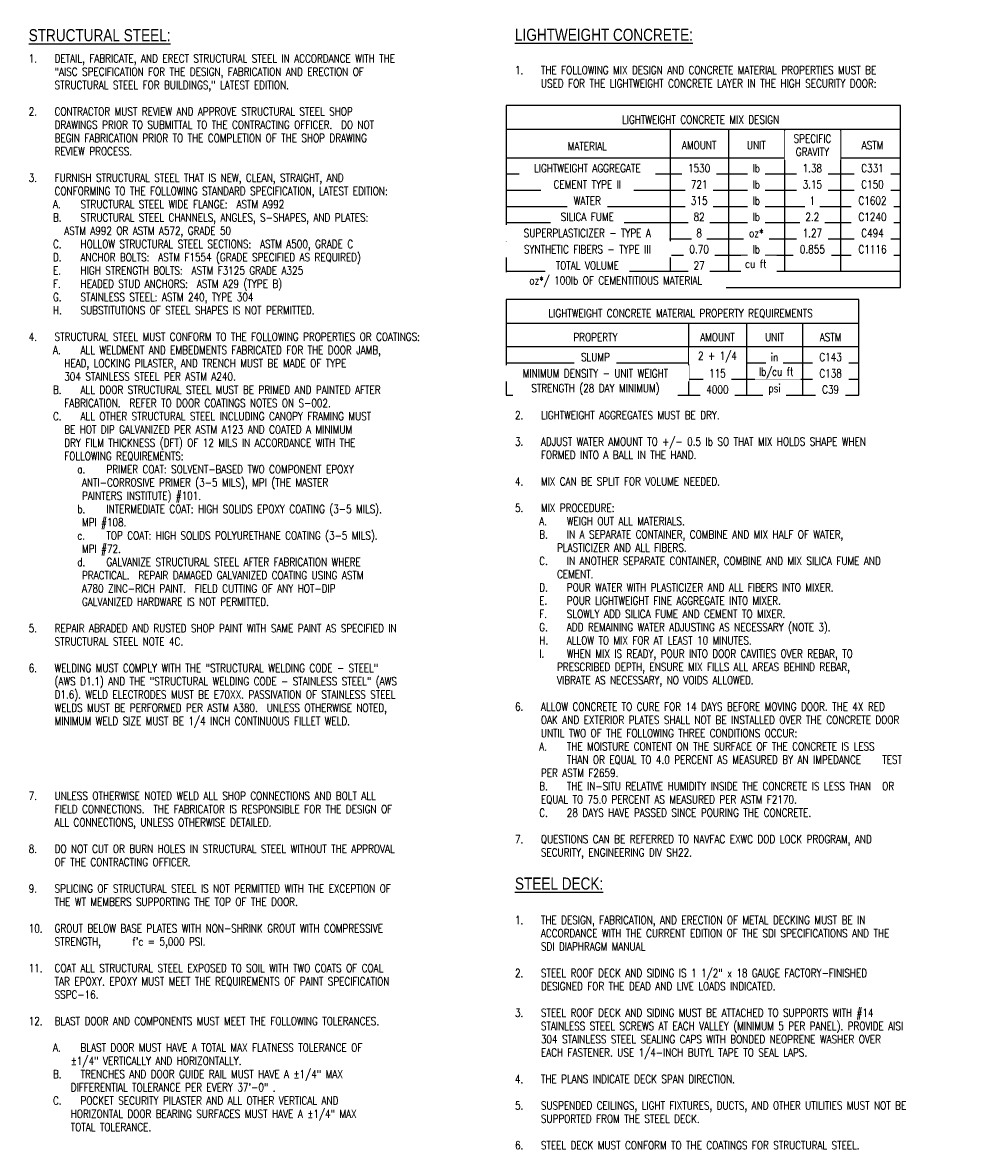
# Model space of a CAD drawing. Header units: inches. Extents: x 1.8 to 31.5, y 29.2 to 46.8.
# Tile 1 of 2: x 1.8 to 16.4, y 29.4 to 46.8. Entities that reach past the tile are written whole.
import ezdxf

# ---------------------------------------------------------------- set-up
doc = ezdxf.new("R2010")
doc.units = ezdxf.units.IN
doc.header["$MEASUREMENT"] = 0
doc.layers.add('A-DETL-THIN', color=1, linetype='Continuous')
doc.layers.add('S-ANNO-NOTE', color=2, linetype='Continuous')
doc.styles.add('Annotative', font='romans.shx', dxfattribs={"width": 0.8, "height": 0.125})
doc.styles.add('TITLES', font='swiss.ttf', dxfattribs={"width": 0.8, "height": 0.25})

msp = doc.modelspace()

# ---------------------------------------------------------------- linework, layer by layer
at = {"layer": 'A-DETL-THIN', "lineweight": -3}
for p, q in [((15.394, 45.541), (9.306, 45.541)), ((9.306, 45.541), (9.306, 42.731)), ((15.394, 42.731), (15.394, 45.541)), ((9.306, 45.176), (15.394, 45.176)), ((11.836, 45.176), (11.836, 42.981)), ((12.735, 45.176), (12.735, 42.981)), ((13.6, 45.176), (13.6, 42.981)), ((14.466, 45.176), (14.466, 42.981)), ((9.306, 44.734), (15.394, 44.734)), ((9.306, 44.484), (15.394, 44.484)), ((9.306, 44.233), (15.394, 44.233)), ((9.306, 43.983), (15.394, 43.983)), ((9.306, 43.733), (15.394, 43.733)), ((9.306, 43.482), (15.394, 43.482)), ((9.306, 43.232), (15.394, 43.232)), ((9.306, 42.981), (15.394, 42.981)), ((9.306, 42.731), (15.394, 42.731)), ((14.747, 42.546), (9.304, 42.546)), ((9.304, 42.546), (9.304, 41.066)), ((14.747, 41.066), (14.747, 42.546)), ((9.304, 42.182), (14.747, 42.182)), ((12.118, 42.182), (12.118, 41.066)), ((13.016, 42.182), (13.016, 41.066)), ((13.882, 42.182), (13.882, 41.066)), ((9.304, 41.817), (14.747, 41.817)), ((9.304, 41.567), (14.747, 41.567)), ((9.304, 41.317), (14.747, 41.317)), ((9.304, 41.066), (14.747, 41.066))]:
    msp.add_line(p, q, dxfattribs=at)

# ---------------------------------------------------------------- texts
at = {"layer": 'S-ANNO-NOTE', "lineweight": -3, "attachment_point": 1, "bg_fill": 2}
for s, insert, char_height, width, line_spacing_factor, style in [('\\pxt0.53333,1.06667,1.6,2.13333,2.66667,3.2,3.73333,4.26667,4.8,5.33333,5.86667,6.4,6.93333,7.46667,8,8.53333,9.06667,9.6,10.13333,10.66667,11.2,11.73333,12.26667,12.8,13.33333,13.86667,14.4,14.93333,15.46667,16,16.53333,17.06667;{\\LSTRUCTURAL STEEL:}', (1.934, 46.719), 0.1875, 6.88976, 0.936439, 'TITLES'), ('\\pxt0.53333,1.06667,1.6,2.13333,2.66667,3.2,3.73333,4.26667,4.8,5.33333,5.86667,6.4,6.93333,7.46667,8,8.53333,9.06667,9.6,10.13333,10.66667,11.2,11.73333,12.26667,12.8,13.33333,13.86667,14.4,14.93333,15.46667,16,16.53333,17.06667;{\\LLIGHTWEIGHT CONCRETE:}', (9.441, 46.726), 0.1875, 6.88976, 0.936439, 'TITLES'), ('\\pxt0.53333,1.06667,1.6,2.13333,2.66667,3.2,3.73333,4.26667,4.8,5.33333,5.86667,6.4,6.93333,7.46667,8,8.53333,9.06667,9.6,10.13333,10.66667,11.2,11.73333,12.26667,12.8,13.33333,13.86667,14.4,14.93333,15.46667,16,16.53333,17.06667;{\\LSTEEL DECK:}', (9.441, 33.622), 0.1875, 6.88976, 0.936439, 'TITLES'), ('\\pxi-3.2,l3.2,t3.2,6.4,9.6,12.8,16,19.2,22.4,25.6,28.8,32,35.2,38.4,41.6,44.8,48,51.2,54.4,57.6,60.8,64,67.2,70.4,73.6,76.8,80,83.2,86.4,89.6,92.8,96,99.2,102.4;1.^ITHE DESIGN, FABRICATION, AND ERECTION OF METAL DECKING MUST BE IN ACCORDANCE WITH THE CURRENT EDITION OF THE SDI SPECIFICATIONS AND THE SDI DIAPHRAGM MANUAL^J\\P2.^ISTEEL ROOF DECK AND SIDING IS 1 1/2" x 18 GAUGE FACTORY-FINISHED DESIGNED FOR THE DEAD AND LIVE LOADS INDICATED.^J\\P3.^ISTEEL ROOF DECK AND SIDING MUST BE ATTACHED TO SUPPORTS WITH #14 STAINLESS STEEL SCREWS AT EACH VALLEY (MINIMUM 5 PER PANEL). PROVIDE AISI 304 STAINLESS STEEL SEALING CAPS WITH BONDED NEOPRENE WASHER OVER EACH FASTENER. USE 1/4-INCH BUTYL TAPE TO SEAL LAPS.^J\\P4.^ITHE PLANS INDICATE DECK SPAN DIRECTION. ^J\\P5.^ISUSPENDED CEILINGS, LIGHT FIXTURES, DUCTS, AND OTHER UTILITIES MUST NOT BE SUPPORTED FROM THE STEEL DECK.^J\\P6.^ISTEEL DECK MUST CONFORM TO THE COATINGS FOR STRUCTURAL STEEL.', (9.441, 33.028), 0.125, 6.55843, 0.981704, 'Annotative')]:
    msp.add_mtext(s, dxfattribs=dict(at, insert=insert, char_height=char_height, width=width, line_spacing_factor=line_spacing_factor, style=style))

# ---------------------------------------------------------------- next in the draw order: texts
at = {"layer": 'S-ANNO-NOTE', "lineweight": -3, "char_height": 0.125, "line_spacing_factor": 0.981704, "style": 'Annotative', "bg_fill": 2}
for s, insert, width, attachment_point in [('\\pxi-3.2,l3.2,t3.2,6.4,9.6,12.8,16,19.2,22.4,25.6,28.8,32,35.2,38.4,41.6,44.8,48,51.2,54.4,57.6,60.8,64,67.2,70.4,73.6,76.8,80,83.2,86.4,89.6,92.8,96,99.2,102.4;1.^IDETAIL, FABRICATE, AND ERECT STRUCTURAL STEEL IN ACCORDANCE WITH THE "AISC SPECIFICATION FOR THE DESIGN, FABRICATION AND ERECTION OF STRUCTURAL STEEL FOR BUILDINGS," LATEST EDITION.  ^J\\P2.^ICONTRACTOR MUST REVIEW AND APPROVE STRUCTURAL STEEL SHOP DRAWINGS PRIOR TO SUBMITTAL TO THE CONTRACTING OFFICER.  DO NOT BEGIN FABRICATION PRIOR TO THE COMPLETION OF THE SHOP DRAWING REVIEW PROCESS.^J\\P3.^IFURNISH STRUCTURAL STEEL THAT IS NEW, CLEAN, STRAIGHT, AND CONFORMING TO THE FOLLOWING STANDARD SPECIFICATION, LATEST EDITION:\\P\\pi-0.2;A.^ISTRUCTURAL STEEL WIDE FLANGE:  ASTM A992\\PB.^ISTRUCTURAL STEEL CHANNELS, ANGLES, S-SHAPES, AND PLATES:   \\P\\pi0,l0,tz;        ASTM A992 OR ASTM A572, GRADE 50\\P\\pi-0.2,l3.2,t3.2,6.4,9.6,12.8,16,19.2,22.4,25.6,28.8,32,35.2,38.4,41.6,44.8,48,51.2,54.4,57.6,60.8,64,67.2,70.4,73.6,76.8,80,83.2,86.4,89.6,92.8,96,99.2,102.4;C.^IHOLLOW STRUCTURAL STEEL SECTIONS:  ASTM A500, GRADE C\\PD.^IANCHOR BOLTS:  ASTM F1554 (GRADE SPECIFIED AS REQUIRED)\\PE.^IHIGH STRENGTH BOLTS:  ASTM F3125 GRADE A325\\PF.^IHEADED STUD ANCHORS:  ASTM A29 (TYPE B)\\PG.^ISTAINLESS STEEL: ASTM 240, TYPE 304\\PH.^ISUBSTITUTIONS OF STEEL SHAPES IS NOT PERMITTED. ^J\\P\\pi-3.2;4.^ISTRUCTURAL STEEL MUST CONFORM TO THE FOLLOWING PROPERTIES OR COATINGS: \\P\\pi-0.2;A.^IALL WELDMENT AND EMBEDMENTS FABRICATED FOR THE DOOR JAMB,  \\P\\pi0,l0,tz;        HEAD, LOCKING PILASTER, AND TRENCH MUST BE MADE OF TYPE \\P        304 STAINLESS STEEL PER ASTM A240.  \\P\\pi-0.2,l3.2,t3.2,6.4,9.6,12.8,16,19.2,22.4,25.6,28.8,32,35.2,38.4,41.6,44.8,48,51.2,54.4,57.6,60.8,64,67.2,70.4,73.6,76.8,80,83.2,86.4,89.6,92.8,96,99.2,102.4;B.^IALL DOOR STRUCTURAL STEEL MUST BE PRIMED AND PAINTED AFTER \\P\\pi0,l0,tz;        FABRICATION.  REFER TO DOOR COATINGS NOTES ON S-002.\\P\\pi-0.2,l3.2,t3.2,6.4,9.6,12.8,16,19.2,22.4,25.6,28.8,32,35.2,38.4,41.6,44.8,48,51.2,54.4,57.6,60.8,64,67.2,70.4,73.6,76.8,80,83.2,86.4,89.6,92.8,96,99.2,102.4;C.^IALL OTHER STRUCTURAL STEEL INCLUDING CANOPY FRAMING MUST    \\P\\pi0,l0,tz;        BE HOT DIP GALVANIZED PER ASTM A123 AND COATED A MINIMUM \\P        DRY FILM THICKNESS (DFT) OF 12 MILS IN ACCORDANCE WITH THE  \\P        FOLLOWING REQUIREMENTS:\\P\\pi2.8,l3.2,t3.2,6.4,9.6,12.8,16,19.2,22.4,25.6,28.8,32,35.2,38.4,41.6,44.8,48,51.2,54.4,57.6,60.8,64,67.2,70.4,73.6,76.8,80,83.2,86.4,89.6,92.8,96,99.2,102.4;a.^IPRIMER COAT: SOLVENT-BASED TWO COMPONENT EPOXY\\P\\pi0,l0,tz;            ANTI-CORROSIVE PRIMER (3-5 MILS), MPI (THE MASTER \\P            PAINTERS INSTITUTE) #101. \\P\\pi2.8,l3.2,t3.2,6.4,9.6,12.8,16,19.2,22.4,25.6,28.8,32,35.2,38.4,41.6,44.8,48,51.2,54.4,57.6,60.8,64,67.2,70.4,73.6,76.8,80,83.2,86.4,89.6,92.8,96,99.2,102.4;b.^IINTERMEDIATE COAT: HIGH SOLIDS EPOXY COATING (3-5 MILS). \\P\\pi0,l0,tz;            MPI #108.\\P\\pi2.8,l3.2,t3.2,6.4,9.6,12.8,16,19.2,22.4,25.6,28.8,32,35.2,38.4,41.6,44.8,48,51.2,54.4,57.6,60.8,64,67.2,70.4,73.6,76.8,80,83.2,86.4,89.6,92.8,96,99.2,102.4;c.^ITOP COAT: HIGH SOLIDS POLYURETHANE COATING (3-5 MILS). \\P\\pi0,l0,tz;            MPI #72.\\P\\pi2.8,l3.2,t3.2,6.4,9.6,12.8,16,19.2,22.4,25.6,28.8,32,35.2,38.4,41.6,44.8,48,51.2,54.4,57.6,60.8,64,67.2,70.4,73.6,76.8,80,83.2,86.4,89.6,92.8,96,99.2,102.4;d.^IGALVANIZE STRUCTURAL STEEL AFTER FABRICATION WHERE  \\P\\pi0,l0,tz;            PRACTICAL.  REPAIR DAMAGED GALVANIZED COATING USING ASTM \\P            A780 ZINC-RICH PAINT.  FIELD CUTTING OF ANY HOT-DIP \\P            GALVANIZED HARDWARE IS NOT PERMITTED.^J\\P\\pi-3.2,l3.2,t3.2,6.4,9.6,12.8,16,19.2,22.4,25.6,28.8,32,35.2,38.4,41.6,44.8,48,51.2,54.4,57.6,60.8,64,67.2,70.4,73.6,76.8,80,83.2,86.4,89.6,92.8,96,99.2,102.4;5.^IREPAIR ABRADED AND RUSTED SHOP PAINT WITH SAME PAINT AS SPECIFIED IN STRUCTURAL STEEL NOTE 4C.^J\\P6.^IWELDING MUST COMPLY WITH THE "STRUCTURAL WELDING CODE - STEEL" (AWS D1.1) AND THE "STRUCTURAL WELDING CODE - STAINLESS STEEL" (AWS D1.6). WELD ELECTRODES MUST BE E70XX. PASSIVATION OF STAINLESS STEEL WELDS MUST BE PERFORMED PER ASTM A380.  UNLESS OTHERWISE NOTED, MINIMUM WELD SIZE MUST BE 1/4 INCH CONTINUOUS FILLET WELD.', (1.934, 46.328), 6.17701, 1), ('\\pxqc,t3.2,6.4,9.6,12.8,16,19.2,22.4,25.6,28.8,32,35.2,38.4,41.6,44.8,48,51.2,54.4,57.6,60.8,64,67.2,70.4,73.6,76.8,80,83.2,86.4,89.6,92.8,96,99.2,102.4;{AMOUNT}', (12.284, 44.926), 0.62922, 5), ('\\pxqc,t3.2,6.4,9.6,12.8,16,19.2,22.4,25.6,28.8,32,35.2,38.4,41.6,44.8,48,51.2,54.4,57.6,60.8,64,67.2,70.4,73.6,76.8,80,83.2,86.4,89.6,92.8,96,99.2,102.4;{UNIT}', (13.167, 44.926), 0.34929, 5), ('\\pxqc,t3.2,6.4,9.6,12.8,16,19.2,22.4,25.6,28.8,32,35.2,38.4,41.6,44.8,48,51.2,54.4,57.6,60.8,64,67.2,70.4,73.6,76.8,80,83.2,86.4,89.6,92.8,96,99.2,102.4;{SPECIFIC\\PGRAVITY}', (14.033, 44.926), 0.73543, 5), ('\\pxqc,t3.2,6.4,9.6,12.8,16,19.2,22.4,25.6,28.8,32,35.2,38.4,41.6,44.8,48,51.2,54.4,57.6,60.8,64,67.2,70.4,73.6,76.8,80,83.2,86.4,89.6,92.8,96,99.2,102.4;{ASTM}', (14.96, 44.926), 0.39573, 5), ('\\pxqc,t3.2,6.4,9.6,12.8,16,19.2,22.4,25.6,28.8,32,35.2,38.4,41.6,44.8,48,51.2,54.4,57.6,60.8,64,67.2,70.4,73.6,76.8,80,83.2,86.4,89.6,92.8,96,99.2,102.4;{MATERIAL}', (10.558, 44.911), 0.71129, 5), ('\\pxqc,t3.2,6.4,9.6,12.8,16,19.2,22.4,25.6,28.8,32,35.2,38.4,41.6,44.8,48,51.2,54.4,57.6,60.8,64,67.2,70.4,73.6,76.8,80,83.2,86.4,89.6,92.8,96,99.2,102.4;{1530}', (12.284, 44.572), 0.40623, 5), ('\\pxqc,t3.2,6.4,9.6,12.8,16,19.2,22.4,25.6,28.8,32,35.2,38.4,41.6,44.8,48,51.2,54.4,57.6,60.8,64,67.2,70.4,73.6,76.8,80,83.2,86.4,89.6,92.8,96,99.2,102.4;{lb}', (13.167, 44.572), 0.14092, 5), ('\\pxqc,t3.2,6.4,9.6,12.8,16,19.2,22.4,25.6,28.8,32,35.2,38.4,41.6,44.8,48,51.2,54.4,57.6,60.8,64,67.2,70.4,73.6,76.8,80,83.2,86.4,89.6,92.8,96,99.2,102.4;{C331}', (14.96, 44.572), 0.43136, 5), ('\\pxqc,t3.2,6.4,9.6,12.8,16,19.2,22.4,25.6,28.8,32,35.2,38.4,41.6,44.8,48,51.2,54.4,57.6,60.8,64,67.2,70.4,73.6,76.8,80,83.2,86.4,89.6,92.8,96,99.2,102.4;{TOTAL VOLUME}', (10.558, 43.07), 1.16778, 5), ('\\pxqc,t3.2,6.4,9.6,12.8,16,19.2,22.4,25.6,28.8,32,35.2,38.4,41.6,44.8,48,51.2,54.4,57.6,60.8,64,67.2,70.4,73.6,76.8,80,83.2,86.4,89.6,92.8,96,99.2,102.4;{PROPERTY}', (10.683, 41.963), 0.80386, 5), ('\\pxqc,t3.2,6.4,9.6,12.8,16,19.2,22.4,25.6,28.8,32,35.2,38.4,41.6,44.8,48,51.2,54.4,57.6,60.8,64,67.2,70.4,73.6,76.8,80,83.2,86.4,89.6,92.8,96,99.2,102.4;{AMOUNT}', (12.566, 41.963), 0.62922, 5), ('\\pxqc,t3.2,6.4,9.6,12.8,16,19.2,22.4,25.6,28.8,32,35.2,38.4,41.6,44.8,48,51.2,54.4,57.6,60.8,64,67.2,70.4,73.6,76.8,80,83.2,86.4,89.6,92.8,96,99.2,102.4;{UNIT}', (13.448, 41.963), 0.34929, 5), ('\\pxi-3.2,l3.2,t3.2,6.4,9.6,12.8,16,19.2,22.4,25.6,28.8,32,35.2,38.4,41.6,44.8,48,51.2,54.4,57.6,60.8,64,67.2,70.4,73.6,76.8,80,83.2,86.4,89.6,92.8,96,99.2,102.4;2.^ILIGHTWEIGHT AGGREGATES MUST BE DRY.^J\\P3.^IADJUST WATER AMOUNT TO +/- 0.5 lb SO THAT MIX HOLDS SHAPE WHEN FORMED INTO A BALL IN THE HAND.^J\\P4.^IMIX CAN BE SPLIT FOR VOLUME NEEDED.^J\\P5.^IMIX PROCEDURE:\\P\\pi-0.2;A.^IWEIGH OUT ALL MATERIALS. \\PB.^IIN A SEPARATE CONTAINER, COMBINE AND MIX HALF OF WATER, \\P    PLASTICIZER AND ALL FIBERS. \\PC.^IIN ANOTHER SEPARATE CONTAINER, COMBINE AND MIX SILICA FUME AND\\P    CEMENT.\\PD.^IPOUR WATER WITH PLASTICIZER AND ALL FIBERS INTO MIXER.\\PE.^IPOUR LIGHTWEIGHT FINE AGGREGATE INTO MIXER.\\PF.^ISLOWLY ADD SILICA FUME AND CEMENT TO MIXER.\\PG.^IADD REMAINING WATER ADJUSTING AS NECESSARY (NOTE 3).\\PH.^IALLOW TO MIX FOR AT LEAST 10 MINUTES.\\PI.^IWHEN MIX IS READY, POUR INTO DOOR CAVITIES OVER REBAR, TO \\P    PRESCRIBED DEPTH, ENSURE MIX FILLS ALL AREAS BEHIND REBAR,  \\P    VIBRATE AS NECESSARY, NO VOIDS ALLOWED. ^J\\P\\pi-3.2;6.^IALLOW CONCRETE TO CURE FOR 14 DAYS BEFORE MOVING DOOR. THE 4X RED OAK AND EXTERIOR PLATES SHALL NOT BE INSTALLED OVER THE CONCRETE DOOR UNTIL TWO OF THE FOLLOWING THREE CONDITIONS OCCUR:\\P\\pi-0.2;A.^ITHE MOISTURE CONTENT ON THE SURFACE OF THE CONCRETE IS LESS ^ITHAN OR EQUAL TO 4.0 PERCENT AS MEASURED BY AN IMPEDANCE ^I^ITEST PER ASTM F2659.\\PB.^ITHE IN-SITU RELATIVE HUMIDITY INSIDE THE CONCRETE IS LESS THAN ^I^IOR EQUAL TO 75.0 PERCENT AS MEASURED PER ASTM F2170.\\PC.^I28 DAYS HAVE PASSED SINCE POURING THE CONCRETE.^J\\P\\pi-3.2;7.^IQUESTIONS CAN BE REFERRED TO NAVFAC EXWC DOD LOCK PROGRAM, AND SECURITY, ENGINEERING DIV SH22. ', (9.441, 40.822), 6.49165, 1)]:
    msp.add_mtext(s, dxfattribs=dict(at, insert=insert, width=width, attachment_point=attachment_point))

# ---------------------------------------------------------------- next in the draw order: texts
for s, insert, width, attachment_point in [('\\pxqc,t3.2,6.4,9.6,12.8,16,19.2,22.4,25.6,28.8,32,35.2,38.4,41.6,44.8,48,51.2,54.4,57.6,60.8,64,67.2,70.4,73.6,76.8,80,83.2,86.4,89.6,92.8,96,99.2,102.4;{LIGHTWEIGHT CONCRETE MIX DESIGN}', (12.306, 45.322), 2.98801, 5), ('\\pxqc,t3.2,6.4,9.6,12.8,16,19.2,22.4,25.6,28.8,32,35.2,38.4,41.6,44.8,48,51.2,54.4,57.6,60.8,64,67.2,70.4,73.6,76.8,80,83.2,86.4,89.6,92.8,96,99.2,102.4;{LIGHTWEIGHT AGGREGATE}', (10.558, 44.572), 1.97387, 5), ('\\pxqc,t3.2,6.4,9.6,12.8,16,19.2,22.4,25.6,28.8,32,35.2,38.4,41.6,44.8,48,51.2,54.4,57.6,60.8,64,67.2,70.4,73.6,76.8,80,83.2,86.4,89.6,92.8,96,99.2,102.4;{1.38}', (14.032, 44.572), 0.35787, 5), ('\\pxqc,t3.2,6.4,9.6,12.8,16,19.2,22.4,25.6,28.8,32,35.2,38.4,41.6,44.8,48,51.2,54.4,57.6,60.8,64,67.2,70.4,73.6,76.8,80,83.2,86.4,89.6,92.8,96,99.2,102.4;{721}', (12.285, 44.322), 0.30507, 5), ('\\pxqc,t3.2,6.4,9.6,12.8,16,19.2,22.4,25.6,28.8,32,35.2,38.4,41.6,44.8,48,51.2,54.4,57.6,60.8,64,67.2,70.4,73.6,76.8,80,83.2,86.4,89.6,92.8,96,99.2,102.4;{lb}', (13.167, 44.322), 0.14092, 5), ('\\pxqc,t3.2,6.4,9.6,12.8,16,19.2,22.4,25.6,28.8,32,35.2,38.4,41.6,44.8,48,51.2,54.4,57.6,60.8,64,67.2,70.4,73.6,76.8,80,83.2,86.4,89.6,92.8,96,99.2,102.4;{C150}', (14.96, 44.322), 0.43136, 5), ('\\pxqc,t3.2,6.4,9.6,12.8,16,19.2,22.4,25.6,28.8,32,35.2,38.4,41.6,44.8,48,51.2,54.4,57.6,60.8,64,67.2,70.4,73.6,76.8,80,83.2,86.4,89.6,92.8,96,99.2,102.4;{SYNTHETIC FIBERS - TYPE III}', (10.558, 43.32), 2.46408, 5), ('\\pxqc,t3.2,6.4,9.6,12.8,16,19.2,22.4,25.6,28.8,32,35.2,38.4,41.6,44.8,48,51.2,54.4,57.6,60.8,64,67.2,70.4,73.6,76.8,80,83.2,86.4,89.6,92.8,96,99.2,102.4;{LIGHTWEIGHT CONCRETE MATERIAL PROPERTY REQUIREMENTS}', (11.998, 42.327), 4.95966, 5), ('\\pxqc,t3.2,6.4,9.6,12.8,16,19.2,22.4,25.6,28.8,32,35.2,38.4,41.6,44.8,48,51.2,54.4,57.6,60.8,64,67.2,70.4,73.6,76.8,80,83.2,86.4,89.6,92.8,96,99.2,102.4;{SLUMP}', (10.683, 41.656), 0.52202, 5), ('\\pxqc,t3.2,6.4,9.6,12.8,16,19.2,22.4,25.6,28.8,32,35.2,38.4,41.6,44.8,48,51.2,54.4,57.6,60.8,64,67.2,70.4,73.6,76.8,80,83.2,86.4,89.6,92.8,96,99.2,102.4;{2 + 1/4}', (12.566, 41.656), 0.75742, 5), ('\\pxqc,t3.2,6.4,9.6,12.8,16,19.2,22.4,25.6,28.8,32,35.2,38.4,41.6,44.8,48,51.2,54.4,57.6,60.8,64,67.2,70.4,73.6,76.8,80,83.2,86.4,89.6,92.8,96,99.2,102.4;{in}', (13.448, 41.656), 0.14092, 5), ('\\pxi-3.2,l3.2,t3.2,6.4,9.6,12.8,16,19.2,22.4,25.6,28.8,32,35.2,38.4,41.6,44.8,48,51.2,54.4,57.6,60.8,64,67.2,70.4,73.6,76.8,80,83.2,86.4,89.6,92.8,96,99.2,102.4;7.^IUNLESS OTHERWISE NOTED WELD ALL SHOP CONNECTIONS AND BOLT ALL FIELD CONNECTIONS.  THE FABRICATOR IS RESPONSIBLE FOR THE DESIGN OF ALL CONNECTIONS, UNLESS OTHERWISE DETAILED.^J\\P8.^IDO NOT CUT OR BURN HOLES IN STRUCTURAL STEEL WITHOUT THE APPROVAL OF THE CONTRACTING OFFICER.^J\\P9.^ISPLICING OF STRUCTURAL STEEL IS NOT PERMITTED WITH THE EXCEPTION OF THE WT MEMBERS SUPPORTING THE TOP OF THE DOOR.^J\\P10.^IGROUT BELOW BASE PLATES WITH NON-SHRINK GROUT WITH COMPRESSIVE STRENGTH,   ^If\'c = 5,000 PSI.^J\\P11.^ICOAT ALL STRUCTURAL STEEL EXPOSED TO SOIL WITH TWO COATS OF COAL TAR EPOXY. EPOXY MUST MEET THE REQUIREMENTS OF PAINT SPECIFICATION SSPC-16. ^J\\P12.^IBLAST DOOR AND COMPONENTS MUST MEET THE FOLLOWING TOLERANCES.^J\\P\\pi-0.2;A.^IBLAST DOOR MUST HAVE A TOTAL MAX FLATNESS TOLERANCE OF \\P    ±1/4" VERTICALLY AND HORIZONTALLY.\\PB.^ITRENCHES AND DOOR GUIDE RAIL MUST HAVE A ±1/4" MAX \\P    DIFFERENTIAL TOLERANCE PER EVERY 37\'-0" .\\PC.^IPOCKET SECURITY PILASTER AND ALL OTHER VERTICAL AND \\P    HORIZONTAL DOOR BEARING SURFACES MUST HAVE A ±1/4" MAX \\P    TOTAL TOLERANCE.', (1.934, 34.945), 6.17701, 1)]:
    msp.add_mtext(s, dxfattribs=dict(at, insert=insert, width=width, attachment_point=attachment_point))

# ---------------------------------------------------------------- next in the draw order: texts
for s, insert, width, attachment_point in [('\\pxi-3.2,l3.2,t3.2,6.4,9.6,12.8,16,19.2,22.4,25.6,28.8,32,35.2,38.4,41.6,44.8,48,51.2,54.4,57.6,60.8,64,67.2,70.4,73.6,76.8,80,83.2,86.4,89.6,92.8,96,99.2,102.4;{1.^ITHE FOLLOWING MIX DESIGN AND CONCRETE MATERIAL PROPERTIES MUST BE USED FOR THE LIGHTWEIGHT CONCRETE LAYER IN THE HIGH SECURITY DOOR: }', (9.441, 46.149), 6.2189, 1), ('\\pxqc,t3.2,6.4,9.6,12.8,16,19.2,22.4,25.6,28.8,32,35.2,38.4,41.6,44.8,48,51.2,54.4,57.6,60.8,64,67.2,70.4,73.6,76.8,80,83.2,86.4,89.6,92.8,96,99.2,102.4;{CEMENT TYPE II}', (10.558, 44.322), 1.30457, 5), ('\\pxqc,t3.2,6.4,9.6,12.8,16,19.2,22.4,25.6,28.8,32,35.2,38.4,41.6,44.8,48,51.2,54.4,57.6,60.8,64,67.2,70.4,73.6,76.8,80,83.2,86.4,89.6,92.8,96,99.2,102.4;{3.15}', (14.032, 44.322), 0.35787, 5), ('\\pxqc,t3.2,6.4,9.6,12.8,16,19.2,22.4,25.6,28.8,32,35.2,38.4,41.6,44.8,48,51.2,54.4,57.6,60.8,64,67.2,70.4,73.6,76.8,80,83.2,86.4,89.6,92.8,96,99.2,102.4;{315}', (12.285, 44.071), 0.30507, 5), ('\\pxqc,t3.2,6.4,9.6,12.8,16,19.2,22.4,25.6,28.8,32,35.2,38.4,41.6,44.8,48,51.2,54.4,57.6,60.8,64,67.2,70.4,73.6,76.8,80,83.2,86.4,89.6,92.8,96,99.2,102.4;{lb}', (13.167, 44.071), 0.14092, 5), ('\\pxqc,t3.2,6.4,9.6,12.8,16,19.2,22.4,25.6,28.8,32,35.2,38.4,41.6,44.8,48,51.2,54.4,57.6,60.8,64,67.2,70.4,73.6,76.8,80,83.2,86.4,89.6,92.8,96,99.2,102.4;{C1602}', (14.96, 44.071), 0.53252, 5), ('\\pxqc,t3.2,6.4,9.6,12.8,16,19.2,22.4,25.6,28.8,32,35.2,38.4,41.6,44.8,48,51.2,54.4,57.6,60.8,64,67.2,70.4,73.6,76.8,80,83.2,86.4,89.6,92.8,96,99.2,102.4;{ASTM}', (14.313, 41.963), 0.39573, 5), ('\\pxt3.2,6.4,9.6,12.8,16,19.2,22.4,25.6,28.8,32,35.2,38.4,41.6,44.8,48,51.2,54.4,57.6,60.8,64,67.2,70.4,73.6,76.8,80,83.2,86.4,89.6,92.8,96,99.2,102.4;{lb/}', (13.207, 41.494), 0.25258, 1), ('\\pxqc,t3.2,6.4,9.6,12.8,16,19.2,22.4,25.6,28.8,32,35.2,38.4,41.6,44.8,48,51.2,54.4,57.6,60.8,64,67.2,70.4,73.6,76.8,80,83.2,86.4,89.6,92.8,96,99.2,102.4;{MINIMUM DENSITY - UNIT WEIGHT}', (10.683, 41.405), 2.75865, 5), ('\\pxqc,t3.2,6.4,9.6,12.8,16,19.2,22.4,25.6,28.8,32,35.2,38.4,41.6,44.8,48,51.2,54.4,57.6,60.8,64,67.2,70.4,73.6,76.8,80,83.2,86.4,89.6,92.8,96,99.2,102.4;{115}', (12.566, 41.405), 0.30507, 5)]:
    msp.add_mtext(s, dxfattribs=dict(at, insert=insert, width=width, attachment_point=attachment_point))

# ---------------------------------------------------------------- next in the draw order: texts
for s, insert, width, attachment_point in [('\\pxqc,t3.2,6.4,9.6,12.8,16,19.2,22.4,25.6,28.8,32,35.2,38.4,41.6,44.8,48,51.2,54.4,57.6,60.8,64,67.2,70.4,73.6,76.8,80,83.2,86.4,89.6,92.8,96,99.2,102.4;{WATER}', (10.558, 44.071), 0.49657, 5), ('\\pxqc,t3.2,6.4,9.6,12.8,16,19.2,22.4,25.6,28.8,32,35.2,38.4,41.6,44.8,48,51.2,54.4,57.6,60.8,64,67.2,70.4,73.6,76.8,80,83.2,86.4,89.6,92.8,96,99.2,102.4;{1}', (14.032, 44.071), 0.10307, 5), ('\\pxqc,t3.2,6.4,9.6,12.8,16,19.2,22.4,25.6,28.8,32,35.2,38.4,41.6,44.8,48,51.2,54.4,57.6,60.8,64,67.2,70.4,73.6,76.8,80,83.2,86.4,89.6,92.8,96,99.2,102.4;{82}', (12.284, 43.821), 0.20423, 5), ('\\pxqc,t3.2,6.4,9.6,12.8,16,19.2,22.4,25.6,28.8,32,35.2,38.4,41.6,44.8,48,51.2,54.4,57.6,60.8,64,67.2,70.4,73.6,76.8,80,83.2,86.4,89.6,92.8,96,99.2,102.4;{lb}', (13.167, 43.821), 0.14092, 5), ('\\pxqc,t3.2,6.4,9.6,12.8,16,19.2,22.4,25.6,28.8,32,35.2,38.4,41.6,44.8,48,51.2,54.4,57.6,60.8,64,67.2,70.4,73.6,76.8,80,83.2,86.4,89.6,92.8,96,99.2,102.4;{C1240}', (14.96, 43.821), 0.53252, 5), ('\\pxqc,t3.2,6.4,9.6,12.8,16,19.2,22.4,25.6,28.8,32,35.2,38.4,41.6,44.8,48,51.2,54.4,57.6,60.8,64,67.2,70.4,73.6,76.8,80,83.2,86.4,89.6,92.8,96,99.2,102.4;{C143}', (14.313, 41.656), 0.43136, 5), ('\\pxt3.2,6.4,9.6,12.8,16,19.2,22.4,25.6,28.8,32,35.2,38.4,41.6,44.8,48,51.2,54.4,57.6,60.8,64,67.2,70.4,73.6,76.8,80,83.2,86.4,89.6,92.8,96,99.2,102.4;cu ft', (13.409, 41.494), 0.38195, 1), ('\\pxqc,t3.2,6.4,9.6,12.8,16,19.2,22.4,25.6,28.8,32,35.2,38.4,41.6,44.8,48,51.2,54.4,57.6,60.8,64,67.2,70.4,73.6,76.8,80,83.2,86.4,89.6,92.8,96,99.2,102.4;{STRENGTH (28 DAY MINIMUM)}', (10.683, 41.155), 2.41573, 5), ('\\pxqc,t3.2,6.4,9.6,12.8,16,19.2,22.4,25.6,28.8,32,35.2,38.4,41.6,44.8,48,51.2,54.4,57.6,60.8,64,67.2,70.4,73.6,76.8,80,83.2,86.4,89.6,92.8,96,99.2,102.4;{4000}', (12.566, 41.155), 0.40623, 5)]:
    msp.add_mtext(s, dxfattribs=dict(at, insert=insert, width=width, attachment_point=attachment_point))

# ---------------------------------------------------------------- next in the draw order: texts
at = {"layer": 'S-ANNO-NOTE', "lineweight": -3, "char_height": 0.125, "attachment_point": 5, "line_spacing_factor": 0.981704, "style": 'Annotative', "bg_fill": 2}
for s, insert, width in [('\\pxqc,t3.2,6.4,9.6,12.8,16,19.2,22.4,25.6,28.8,32,35.2,38.4,41.6,44.8,48,51.2,54.4,57.6,60.8,64,67.2,70.4,73.6,76.8,80,83.2,86.4,89.6,92.8,96,99.2,102.4;{SILICA FUME}', (10.558, 43.821), 1.01), ('\\pxqc,t3.2,6.4,9.6,12.8,16,19.2,22.4,25.6,28.8,32,35.2,38.4,41.6,44.8,48,51.2,54.4,57.6,60.8,64,67.2,70.4,73.6,76.8,80,83.2,86.4,89.6,92.8,96,99.2,102.4;{2.2}', (14.032, 43.821), 0.25671), ('\\pxqc,t3.2,6.4,9.6,12.8,16,19.2,22.4,25.6,28.8,32,35.2,38.4,41.6,44.8,48,51.2,54.4,57.6,60.8,64,67.2,70.4,73.6,76.8,80,83.2,86.4,89.6,92.8,96,99.2,102.4;{8}', (12.285, 43.571), 0.10307), ('\\pxqc,t3.2,6.4,9.6,12.8,16,19.2,22.4,25.6,28.8,32,35.2,38.4,41.6,44.8,48,51.2,54.4,57.6,60.8,64,67.2,70.4,73.6,76.8,80,83.2,86.4,89.6,92.8,96,99.2,102.4;{oz*}', (13.167, 43.571), 0.26721), ('\\pxqc,t3.2,6.4,9.6,12.8,16,19.2,22.4,25.6,28.8,32,35.2,38.4,41.6,44.8,48,51.2,54.4,57.6,60.8,64,67.2,70.4,73.6,76.8,80,83.2,86.4,89.6,92.8,96,99.2,102.4;{C494}', (14.96, 43.571), 0.43136), ('\\pxqc,t3.2,6.4,9.6,12.8,16,19.2,22.4,25.6,28.8,32,35.2,38.4,41.6,44.8,48,51.2,54.4,57.6,60.8,64,67.2,70.4,73.6,76.8,80,83.2,86.4,89.6,92.8,96,99.2,102.4;{C138}', (14.313, 41.405), 0.43136), ('\\pxqc,t3.2,6.4,9.6,12.8,16,19.2,22.4,25.6,28.8,32,35.2,38.4,41.6,44.8,48,51.2,54.4,57.6,60.8,64,67.2,70.4,73.6,76.8,80,83.2,86.4,89.6,92.8,96,99.2,102.4;{psi}', (13.448, 41.155), 0.22745)]:
    msp.add_mtext(s, dxfattribs=dict(at, insert=insert, width=width))

# ---------------------------------------------------------------- next in the draw order: texts
for s, insert, width in [('\\pxqc,t3.2,6.4,9.6,12.8,16,19.2,22.4,25.6,28.8,32,35.2,38.4,41.6,44.8,48,51.2,54.4,57.6,60.8,64,67.2,70.4,73.6,76.8,80,83.2,86.4,89.6,92.8,96,99.2,102.4;{SUPERPLASTICIZER - TYPE A}', (10.558, 43.571), 2.40714), ('\\pxqc,t3.2,6.4,9.6,12.8,16,19.2,22.4,25.6,28.8,32,35.2,38.4,41.6,44.8,48,51.2,54.4,57.6,60.8,64,67.2,70.4,73.6,76.8,80,83.2,86.4,89.6,92.8,96,99.2,102.4;{1.27}', (14.032, 43.571), 0.35787), ('\\pxqc,t3.2,6.4,9.6,12.8,16,19.2,22.4,25.6,28.8,32,35.2,38.4,41.6,44.8,48,51.2,54.4,57.6,60.8,64,67.2,70.4,73.6,76.8,80,83.2,86.4,89.6,92.8,96,99.2,102.4;{0.70}', (12.284, 43.32), 0.35787), ('\\pxqc,t3.2,6.4,9.6,12.8,16,19.2,22.4,25.6,28.8,32,35.2,38.4,41.6,44.8,48,51.2,54.4,57.6,60.8,64,67.2,70.4,73.6,76.8,80,83.2,86.4,89.6,92.8,96,99.2,102.4;{lb}', (13.167, 43.32), 0.14092), ('\\pxqc,t3.2,6.4,9.6,12.8,16,19.2,22.4,25.6,28.8,32,35.2,38.4,41.6,44.8,48,51.2,54.4,57.6,60.8,64,67.2,70.4,73.6,76.8,80,83.2,86.4,89.6,92.8,96,99.2,102.4;{C1116}', (14.96, 43.32), 0.53252), ('\\pxqc,t3.2,6.4,9.6,12.8,16,19.2,22.4,25.6,28.8,32,35.2,38.4,41.6,44.8,48,51.2,54.4,57.6,60.8,64,67.2,70.4,73.6,76.8,80,83.2,86.4,89.6,92.8,96,99.2,102.4;C39', (14.313, 41.155), 0.33052)]:
    msp.add_mtext(s, dxfattribs=dict(at, insert=insert, width=width))

# ---------------------------------------------------------------- next in the draw order: texts
at = {"layer": 'S-ANNO-NOTE', "lineweight": -3, "char_height": 0.125, "line_spacing_factor": 0.981704, "style": 'Annotative', "bg_fill": 2}
for s, insert, width, attachment_point in [('\\pxqc,t3.2,6.4,9.6,12.8,16,19.2,22.4,25.6,28.8,32,35.2,38.4,41.6,44.8,48,51.2,54.4,57.6,60.8,64,67.2,70.4,73.6,76.8,80,83.2,86.4,89.6,92.8,96,99.2,102.4;{0.855}', (14.032, 43.32), 0.45871, 5), ('\\pxqc,t3.2,6.4,9.6,12.8,16,19.2,22.4,25.6,28.8,32,35.2,38.4,41.6,44.8,48,51.2,54.4,57.6,60.8,64,67.2,70.4,73.6,76.8,80,83.2,86.4,89.6,92.8,96,99.2,102.4;{27}', (12.284, 43.07), 0.20423, 5), ('\\pxt3.2,6.4,9.6,12.8,16,19.2,22.4,25.6,28.8,32,35.2,38.4,41.6,44.8,48,51.2,54.4,57.6,60.8,64,67.2,70.4,73.6,76.8,80,83.2,86.4,89.6,92.8,96,99.2,102.4;cu ft', (12.994, 43.159), 0.4264, 1)]:
    msp.add_mtext(s, dxfattribs=dict(at, insert=insert, width=width, attachment_point=attachment_point))

# ---------------------------------------------------------------- next in the draw order: texts
at = {"layer": 'S-ANNO-NOTE', "lineweight": -3, "insert": (10.996, 42.819), "char_height": 0.125, "width": 3.27622, "attachment_point": 5, "line_spacing_factor": 0.981704, "style": 'Annotative', "bg_fill": 2}
msp.add_mtext('\\pxqc,t3.2,6.4,9.6,12.8,16,19.2,22.4,25.6,28.8,32,35.2,38.4,41.6,44.8,48,51.2,54.4,57.6,60.8,64,67.2,70.4,73.6,76.8,80,83.2,86.4,89.6,92.8,96,99.2,102.4;{oz*/ 100lb OF CEMENTITIOUS MATERIAL}', dxfattribs=at)

doc.saveas('drawing.dxf')
